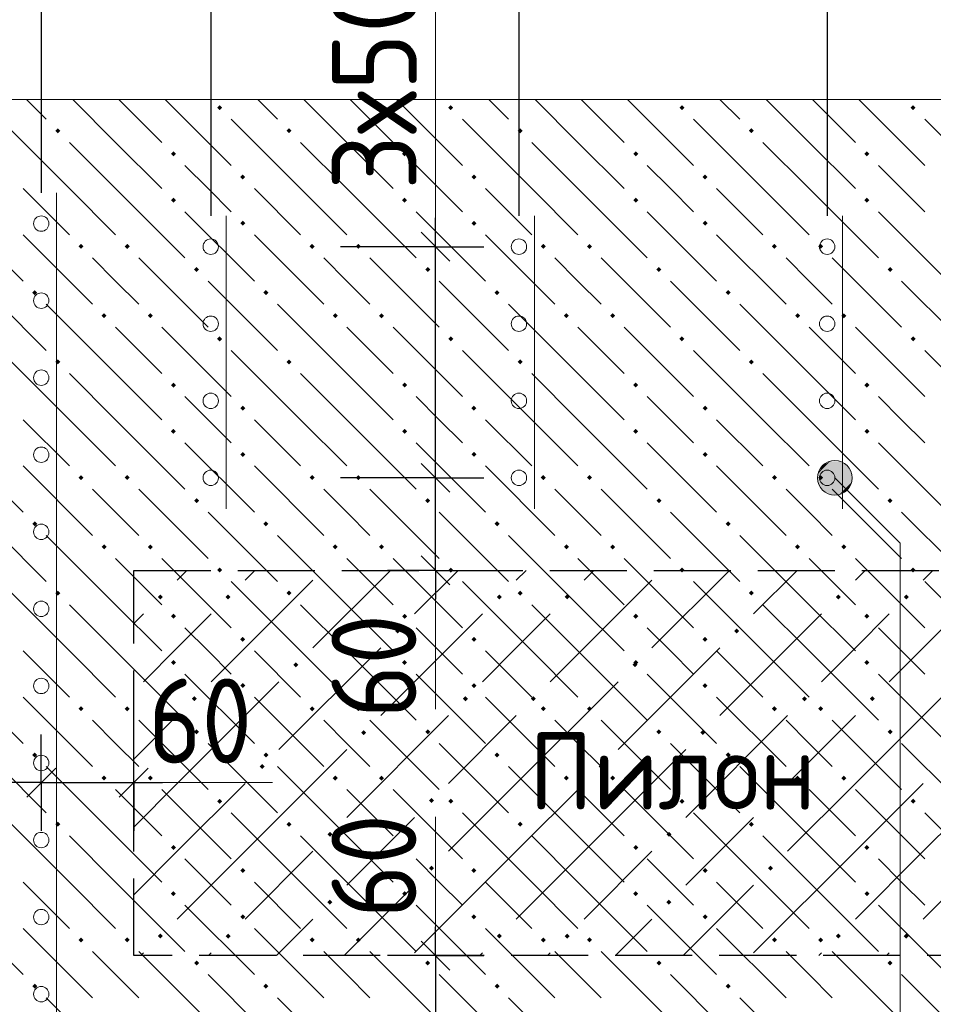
# Model space of a CAD drawing. Header units: millimetres. Extents: x 0 to 50400, y 0 to 35640.
# Tile 13 of 46: x 18213 to 21059, y 12816 to 15882. Entities that reach past the tile are written whole.
import ezdxf

# ---------------------------------------------------------------- set-up
doc = ezdxf.new("R2010")
doc.units = ezdxf.units.MM
doc.linetypes.add('______2', pattern=[324, 240, -84])
for name, color, linetype, lineweight in [('Standard', 7, 'Continuous', 25), ('ЖБ Перекрытие верхний уровень', 7, 'Continuous', 35), ('ЖБ Пилон', 7, 'Continuous', 35), ('Общий01', 7, 'Continuous', 13), ('Размерная линия_ общее', 7, 'Continuous', 13)]:
    doc.layers.add(name, color=color, linetype=linetype, lineweight=lineweight)
doc.layers.add('Вспомогательная арматура', color=7, linetype='Continuous', lineweight=18, true_color=0x656565)
doc.layers.add('Поперечная арматура', color=7, linetype='Continuous', lineweight=18, true_color=0x5a2814)
doc.layers.add('Размерная выноска', color=7, linetype='Continuous')
doc.styles.add('ISOCPEUR', font='txt')

msp = doc.modelspace()

# ---------------------------------------------------------------- hatches: boundary and pattern name
at = {"layer": 'Standard', "linetype": 'Continuous', "lineweight": 13, "transparency": 33554687}
for points in [[(18643.1, 14084.3), (18650.9, 14092.1), (18658.7, 14084.3), (18650.9, 14076.5)], [(18854.3, 14084.3), (18862.1, 14092.1), (18869.9, 14084.3), (18862.1, 14076.5)], [(19699.1, 14084.3), (19706.9, 14092.1), (19714.7, 14084.3), (19706.9, 14076.5)], [(19910.3, 14084.3), (19918.1, 14092.1), (19925.9, 14084.3), (19918.1, 14076.5)], [(20755.1, 14084.3), (20762.9, 14092.1), (20770.7, 14084.3), (20762.9, 14076.5)], [(20966.3, 14084.3), (20974.1, 14092.1), (20981.9, 14084.3), (20974.1, 14076.5)], [(19382.3, 13978.7), (19390.1, 13986.5), (19397.9, 13978.7), (19390.1, 13970.9)], [(20438.3, 13978.7), (20446.1, 13986.5), (20453.9, 13978.7), (20446.1, 13970.9)], [(19065.5, 13873.1), (19073.3, 13880.9), (19081.1, 13873.1), (19073.3, 13865.3)], [(20121.5, 13873.1), (20129.3, 13880.9), (20137.1, 13873.1), (20129.3, 13865.3)], [(18748.7, 13767.5), (18756.5, 13775.3), (18764.3, 13767.5), (18756.5, 13759.7)], [(19593.5, 13767.5), (19601.3, 13775.3), (19609.1, 13767.5), (19601.3, 13759.7)], [(19804.7, 13767.5), (19812.5, 13775.3), (19820.3, 13767.5), (19812.5, 13759.7)], [(20649.5, 13767.5), (20657.3, 13775.3), (20665.1, 13767.5), (20657.3, 13759.7)], [(20860.7, 13767.5), (20868.5, 13775.3), (20876.3, 13767.5), (20868.5, 13759.7)], [(19276.7, 13661.9), (19284.5, 13669.7), (19292.3, 13661.9), (19284.5, 13654.1)], [(20332.7, 13661.9), (20340.5, 13669.7), (20348.3, 13661.9), (20340.5, 13654.1)], [(18959.9, 13556.3), (18967.7, 13564.1), (18975.5, 13556.3), (18967.7, 13548.5)], [(20015.9, 13556.3), (20023.7, 13564.1), (20031.5, 13556.3), (20023.7, 13548.5)], [(19487.9, 13450.7), (19495.7, 13458.5), (19503.5, 13450.7), (19495.7, 13442.9)], [(20543.9, 13450.7), (20551.7, 13458.5), (20559.5, 13450.7), (20551.7, 13442.9)], [(19171.1, 13345.1), (19178.9, 13352.9), (19186.7, 13345.1), (19178.9, 13337.3)], [(20227.1, 13345.1), (20234.9, 13352.9), (20242.7, 13345.1), (20234.9, 13337.3)], [(19487.9, 13239.5), (19495.7, 13247.3), (19503.5, 13239.5), (19495.7, 13231.7)], [(20543.9, 13239.5), (20551.7, 13247.3), (20559.5, 13239.5), (20551.7, 13231.7)], [(19171.1, 13133.9), (19178.9, 13141.7), (19186.7, 13133.9), (19178.9, 13126.1)], [(20227.1, 13133.9), (20234.9, 13141.7), (20242.7, 13133.9), (20234.9, 13126.1)], [(18643.1, 13028.3), (18650.9, 13036.1), (18658.7, 13028.3), (18650.9, 13020.5)], [(18854.3, 13028.3), (18862.1, 13036.1), (18869.9, 13028.3), (18862.1, 13020.5)], [(19699.1, 13028.3), (19706.9, 13036.1), (19714.7, 13028.3), (19706.9, 13020.5)], [(19910.3, 13028.3), (19918.1, 13036.1), (19925.9, 13028.3), (19918.1, 13020.5)], [(20755.1, 13028.3), (20762.9, 13036.1), (20770.7, 13028.3), (20762.9, 13020.5)], [(20966.3, 13028.3), (20974.1, 13036.1), (20981.9, 13028.3), (20974.1, 13020.5)]]:
    msp.add_hatch(color=7, dxfattribs=at).paths.add_polyline_path(points, flags=16)
at = {"layer": 'ЖБ Перекрытие верхний уровень', "linetype": 'Continuous', "lineweight": 18, "transparency": 33554687}
for points in [[(18827.9, 15608.3), (18835.7, 15616.1), (18843.5, 15608.3), (18835.7, 15600.5)], [(19547.9, 15608.3), (19555.7, 15616.1), (19563.5, 15608.3), (19555.7, 15600.5)], [(20267.9, 15608.3), (20275.7, 15616.1), (20283.5, 15608.3), (20275.7, 15600.5)], [(20987.9, 15608.3), (20995.7, 15616.1), (21003.5, 15608.3), (20995.7, 15600.5)], [(18323.9, 15536.3), (18331.7, 15544.1), (18339.5, 15536.3), (18331.7, 15528.5)], [(19043.9, 15536.3), (19051.7, 15544.1), (19059.5, 15536.3), (19051.7, 15528.5)], [(19763.9, 15536.3), (19771.7, 15544.1), (19779.5, 15536.3), (19771.7, 15528.5)], [(20483.9, 15536.3), (20491.7, 15544.1), (20499.5, 15536.3), (20491.7, 15528.5)], [(18683.9, 15464.3), (18691.7, 15472.1), (18699.5, 15464.3), (18691.7, 15456.5)], [(19403.9, 15464.3), (19411.7, 15472.1), (19419.5, 15464.3), (19411.7, 15456.5)], [(20123.9, 15464.3), (20131.7, 15472.1), (20139.5, 15464.3), (20131.7, 15456.5)], [(20843.9, 15464.3), (20851.7, 15472.1), (20859.5, 15464.3), (20851.7, 15456.5)], [(18899.9, 15392.3), (18907.7, 15400.1), (18915.5, 15392.3), (18907.7, 15384.5)], [(19619.9, 15392.3), (19627.7, 15400.1), (19635.5, 15392.3), (19627.7, 15384.5)], [(20339.9, 15392.3), (20347.7, 15400.1), (20355.5, 15392.3), (20347.7, 15384.5)], [(18683.9, 15320.3), (18691.7, 15328.1), (18699.5, 15320.3), (18691.7, 15312.5)], [(19403.9, 15320.3), (19411.7, 15328.1), (19419.5, 15320.3), (19411.7, 15312.5)], [(20123.9, 15320.3), (20131.7, 15328.1), (20139.5, 15320.3), (20131.7, 15312.5)], [(20843.9, 15320.3), (20851.7, 15328.1), (20859.5, 15320.3), (20851.7, 15312.5)], [(18899.9, 15248.3), (18907.7, 15256.1), (18915.5, 15248.3), (18907.7, 15240.5)], [(19619.9, 15248.3), (19627.7, 15256.1), (19635.5, 15248.3), (19627.7, 15240.5)], [(20339.9, 15248.3), (20347.7, 15256.1), (20355.5, 15248.3), (20347.7, 15240.5)], [(18395.9, 15176.3), (18403.7, 15184.1), (18411.5, 15176.3), (18403.7, 15168.5)], [(18539.9, 15176.3), (18547.7, 15184.1), (18555.5, 15176.3), (18547.7, 15168.5)], [(19115.9, 15176.3), (19123.7, 15184.1), (19131.5, 15176.3), (19123.7, 15168.5)], [(19259.9, 15176.3), (19267.7, 15184.1), (19275.5, 15176.3), (19267.7, 15168.5)], [(19835.9, 15176.3), (19843.7, 15184.1), (19851.5, 15176.3), (19843.7, 15168.5)], [(19979.9, 15176.3), (19987.7, 15184.1), (19995.5, 15176.3), (19987.7, 15168.5)], [(20555.9, 15176.3), (20563.7, 15184.1), (20571.5, 15176.3), (20563.7, 15168.5)], [(20699.9, 15176.3), (20707.7, 15184.1), (20715.5, 15176.3), (20707.7, 15168.5)], [(18755.9, 15104.3), (18763.7, 15112.1), (18771.5, 15104.3), (18763.7, 15096.5)], [(19475.9, 15104.3), (19483.7, 15112.1), (19491.5, 15104.3), (19483.7, 15096.5)], [(20195.9, 15104.3), (20203.7, 15112.1), (20211.5, 15104.3), (20203.7, 15096.5)], [(20915.9, 15104.3), (20923.7, 15112.1), (20931.5, 15104.3), (20923.7, 15096.5)], [(18251.9, 15032.3), (18259.7, 15040.1), (18267.5, 15032.3), (18259.7, 15024.5)], [(18971.9, 15032.3), (18979.7, 15040.1), (18987.5, 15032.3), (18979.7, 15024.5)], [(19691.9, 15032.3), (19699.7, 15040.1), (19707.5, 15032.3), (19699.7, 15024.5)], [(20411.9, 15032.3), (20419.7, 15040.1), (20427.5, 15032.3), (20419.7, 15024.5)], [(18467.9, 14960.3), (18475.7, 14968.1), (18483.5, 14960.3), (18475.7, 14952.5)], [(18611.9, 14960.3), (18619.7, 14968.1), (18627.5, 14960.3), (18619.7, 14952.5)], [(19187.9, 14960.3), (19195.7, 14968.1), (19203.5, 14960.3), (19195.7, 14952.5)], [(19331.9, 14960.3), (19339.7, 14968.1), (19347.5, 14960.3), (19339.7, 14952.5)], [(19907.9, 14960.3), (19915.7, 14968.1), (19923.5, 14960.3), (19915.7, 14952.5)], [(20051.9, 14960.3), (20059.7, 14968.1), (20067.5, 14960.3), (20059.7, 14952.5)], [(20627.9, 14960.3), (20635.7, 14968.1), (20643.5, 14960.3), (20635.7, 14952.5)], [(20771.9, 14960.3), (20779.7, 14968.1), (20787.5, 14960.3), (20779.7, 14952.5)], [(18827.9, 14888.3), (18835.7, 14896.1), (18843.5, 14888.3), (18835.7, 14880.5)], [(19547.9, 14888.3), (19555.7, 14896.1), (19563.5, 14888.3), (19555.7, 14880.5)], [(20267.9, 14888.3), (20275.7, 14896.1), (20283.5, 14888.3), (20275.7, 14880.5)], [(20987.9, 14888.3), (20995.7, 14896.1), (21003.5, 14888.3), (20995.7, 14880.5)], [(18323.9, 14816.3), (18331.7, 14824.1), (18339.5, 14816.3), (18331.7, 14808.5)], [(19043.9, 14816.3), (19051.7, 14824.1), (19059.5, 14816.3), (19051.7, 14808.5)], [(19763.9, 14816.3), (19771.7, 14824.1), (19779.5, 14816.3), (19771.7, 14808.5)], [(20483.9, 14816.3), (20491.7, 14824.1), (20499.5, 14816.3), (20491.7, 14808.5)], [(18683.9, 14744.3), (18691.7, 14752.1), (18699.5, 14744.3), (18691.7, 14736.5)], [(19403.9, 14744.3), (19411.7, 14752.1), (19419.5, 14744.3), (19411.7, 14736.5)], [(20123.9, 14744.3), (20131.7, 14752.1), (20139.5, 14744.3), (20131.7, 14736.5)], [(20843.9, 14744.3), (20851.7, 14752.1), (20859.5, 14744.3), (20851.7, 14736.5)], [(18899.9, 14672.3), (18907.7, 14680.1), (18915.5, 14672.3), (18907.7, 14664.5)], [(19619.9, 14672.3), (19627.7, 14680.1), (19635.5, 14672.3), (19627.7, 14664.5)], [(20339.9, 14672.3), (20347.7, 14680.1), (20355.5, 14672.3), (20347.7, 14664.5)], [(18683.9, 14600.3), (18691.7, 14608.1), (18699.5, 14600.3), (18691.7, 14592.5)], [(19403.9, 14600.3), (19411.7, 14608.1), (19419.5, 14600.3), (19411.7, 14592.5)], [(20123.9, 14600.3), (20131.7, 14608.1), (20139.5, 14600.3), (20131.7, 14592.5)], [(20843.9, 14600.3), (20851.7, 14608.1), (20859.5, 14600.3), (20851.7, 14592.5)], [(18899.9, 14528.3), (18907.7, 14536.1), (18915.5, 14528.3), (18907.7, 14520.5)], [(19619.9, 14528.3), (19627.7, 14536.1), (19635.5, 14528.3), (19627.7, 14520.5)], [(20339.9, 14528.3), (20347.7, 14536.1), (20355.5, 14528.3), (20347.7, 14520.5)], [(18395.9, 14456.3), (18403.7, 14464.1), (18411.5, 14456.3), (18403.7, 14448.5)], [(18539.9, 14456.3), (18547.7, 14464.1), (18555.5, 14456.3), (18547.7, 14448.5)], [(19115.9, 14456.3), (19123.7, 14464.1), (19131.5, 14456.3), (19123.7, 14448.5)], [(19259.9, 14456.3), (19267.7, 14464.1), (19275.5, 14456.3), (19267.7, 14448.5)], [(19835.9, 14456.3), (19843.7, 14464.1), (19851.5, 14456.3), (19843.7, 14448.5)], [(19979.9, 14456.3), (19987.7, 14464.1), (19995.5, 14456.3), (19987.7, 14448.5)], [(20555.9, 14456.3), (20563.7, 14464.1), (20571.5, 14456.3), (20563.7, 14448.5)], [(20699.9, 14456.3), (20707.7, 14464.1), (20715.5, 14456.3), (20707.7, 14448.5)], [(18755.9, 14384.3), (18763.7, 14392.1), (18771.5, 14384.3), (18763.7, 14376.5)], [(19475.9, 14384.3), (19483.7, 14392.1), (19491.5, 14384.3), (19483.7, 14376.5)], [(20195.9, 14384.3), (20203.7, 14392.1), (20211.5, 14384.3), (20203.7, 14376.5)], [(20915.9, 14384.3), (20923.7, 14392.1), (20931.5, 14384.3), (20923.7, 14376.5)], [(18251.9, 14312.3), (18259.7, 14320.1), (18267.5, 14312.3), (18259.7, 14304.5)], [(18971.9, 14312.3), (18979.7, 14320.1), (18987.5, 14312.3), (18979.7, 14304.5)], [(19691.9, 14312.3), (19699.7, 14320.1), (19707.5, 14312.3), (19699.7, 14304.5)], [(20411.9, 14312.3), (20419.7, 14320.1), (20427.5, 14312.3), (20419.7, 14304.5)], [(18467.9, 14240.3), (18475.7, 14248.1), (18483.5, 14240.3), (18475.7, 14232.5)], [(18611.9, 14240.3), (18619.7, 14248.1), (18627.5, 14240.3), (18619.7, 14232.5)], [(19187.9, 14240.3), (19195.7, 14248.1), (19203.5, 14240.3), (19195.7, 14232.5)], [(19331.9, 14240.3), (19339.7, 14248.1), (19347.5, 14240.3), (19339.7, 14232.5)], [(19907.9, 14240.3), (19915.7, 14248.1), (19923.5, 14240.3), (19915.7, 14232.5)], [(20051.9, 14240.3), (20059.7, 14248.1), (20067.5, 14240.3), (20059.7, 14232.5)], [(20627.9, 14240.3), (20635.7, 14248.1), (20643.5, 14240.3), (20635.7, 14232.5)], [(20771.9, 14240.3), (20779.7, 14248.1), (20787.5, 14240.3), (20779.7, 14232.5)], [(18827.9, 14168.3), (18835.7, 14176.1), (18843.5, 14168.3), (18835.7, 14160.5)], [(19547.9, 14168.3), (19555.7, 14176.1), (19563.5, 14168.3), (19555.7, 14160.5)], [(20267.9, 14168.3), (20275.7, 14176.1), (20283.5, 14168.3), (20275.7, 14160.5)], [(20987.9, 14168.3), (20995.7, 14176.1), (21003.5, 14168.3), (20995.7, 14160.5)], [(18323.9, 14096.3), (18331.7, 14104.1), (18339.5, 14096.3), (18331.7, 14088.5)], [(19043.9, 14096.3), (19051.7, 14104.1), (19059.5, 14096.3), (19051.7, 14088.5)], [(19763.9, 14096.3), (19771.7, 14104.1), (19779.5, 14096.3), (19771.7, 14088.5)], [(20483.9, 14096.3), (20491.7, 14104.1), (20499.5, 14096.3), (20491.7, 14088.5)], [(18683.9, 14024.3), (18691.7, 14032.1), (18699.5, 14024.3), (18691.7, 14016.5)], [(19403.9, 14024.3), (19411.7, 14032.1), (19419.5, 14024.3), (19411.7, 14016.5)], [(20123.9, 14024.3), (20131.7, 14032.1), (20139.5, 14024.3), (20131.7, 14016.5)], [(20843.9, 14024.3), (20851.7, 14032.1), (20859.5, 14024.3), (20851.7, 14016.5)], [(18899.9, 13952.3), (18907.7, 13960.1), (18915.5, 13952.3), (18907.7, 13944.5)], [(19619.9, 13952.3), (19627.7, 13960.1), (19635.5, 13952.3), (19627.7, 13944.5)], [(20339.9, 13952.3), (20347.7, 13960.1), (20355.5, 13952.3), (20347.7, 13944.5)], [(18683.9, 13880.3), (18691.7, 13888.1), (18699.5, 13880.3), (18691.7, 13872.5)], [(19403.9, 13880.3), (19411.7, 13888.1), (19419.5, 13880.3), (19411.7, 13872.5)], [(20123.9, 13880.3), (20131.7, 13888.1), (20139.5, 13880.3), (20131.7, 13872.5)], [(20843.9, 13880.3), (20851.7, 13888.1), (20859.5, 13880.3), (20851.7, 13872.5)], [(18899.9, 13808.3), (18907.7, 13816.1), (18915.5, 13808.3), (18907.7, 13800.5)], [(19619.9, 13808.3), (19627.7, 13816.1), (19635.5, 13808.3), (19627.7, 13800.5)], [(20339.9, 13808.3), (20347.7, 13816.1), (20355.5, 13808.3), (20347.7, 13800.5)], [(18395.9, 13736.3), (18403.7, 13744.1), (18411.5, 13736.3), (18403.7, 13728.5)], [(18539.9, 13736.3), (18547.7, 13744.1), (18555.5, 13736.3), (18547.7, 13728.5)], [(19115.9, 13736.3), (19123.7, 13744.1), (19131.5, 13736.3), (19123.7, 13728.5)], [(19259.9, 13736.3), (19267.7, 13744.1), (19275.5, 13736.3), (19267.7, 13728.5)], [(19835.9, 13736.3), (19843.7, 13744.1), (19851.5, 13736.3), (19843.7, 13728.5)], [(19979.9, 13736.3), (19987.7, 13744.1), (19995.5, 13736.3), (19987.7, 13728.5)], [(20555.9, 13736.3), (20563.7, 13744.1), (20571.5, 13736.3), (20563.7, 13728.5)], [(20699.9, 13736.3), (20707.7, 13744.1), (20715.5, 13736.3), (20707.7, 13728.5)], [(18755.9, 13664.3), (18763.7, 13672.1), (18771.5, 13664.3), (18763.7, 13656.5)], [(19475.9, 13664.3), (19483.7, 13672.1), (19491.5, 13664.3), (19483.7, 13656.5)], [(20195.9, 13664.3), (20203.7, 13672.1), (20211.5, 13664.3), (20203.7, 13656.5)], [(20915.9, 13664.3), (20923.7, 13672.1), (20931.5, 13664.3), (20923.7, 13656.5)], [(18251.9, 13592.3), (18259.7, 13600.1), (18267.5, 13592.3), (18259.7, 13584.5)], [(18971.9, 13592.3), (18979.7, 13600.1), (18987.5, 13592.3), (18979.7, 13584.5)], [(19691.9, 13592.3), (19699.7, 13600.1), (19707.5, 13592.3), (19699.7, 13584.5)], [(20411.9, 13592.3), (20419.7, 13600.1), (20427.5, 13592.3), (20419.7, 13584.5)], [(18467.9, 13520.3), (18475.7, 13528.1), (18483.5, 13520.3), (18475.7, 13512.5)], [(18611.9, 13520.3), (18619.7, 13528.1), (18627.5, 13520.3), (18619.7, 13512.5)], [(19187.9, 13520.3), (19195.7, 13528.1), (19203.5, 13520.3), (19195.7, 13512.5)], [(19331.9, 13520.3), (19339.7, 13528.1), (19347.5, 13520.3), (19339.7, 13512.5)], [(19907.9, 13520.3), (19915.7, 13528.1), (19923.5, 13520.3), (19915.7, 13512.5)], [(20051.9, 13520.3), (20059.7, 13528.1), (20067.5, 13520.3), (20059.7, 13512.5)], [(20627.9, 13520.3), (20635.7, 13528.1), (20643.5, 13520.3), (20635.7, 13512.5)], [(20771.9, 13520.3), (20779.7, 13528.1), (20787.5, 13520.3), (20779.7, 13512.5)], [(18827.9, 13448.3), (18835.7, 13456.1), (18843.5, 13448.3), (18835.7, 13440.5)], [(19547.9, 13448.3), (19555.7, 13456.1), (19563.5, 13448.3), (19555.7, 13440.5)], [(20267.9, 13448.3), (20275.7, 13456.1), (20283.5, 13448.3), (20275.7, 13440.5)], [(20987.9, 13448.3), (20995.7, 13456.1), (21003.5, 13448.3), (20995.7, 13440.5)], [(18323.9, 13376.3), (18331.7, 13384.1), (18339.5, 13376.3), (18331.7, 13368.5)], [(19043.9, 13376.3), (19051.7, 13384.1), (19059.5, 13376.3), (19051.7, 13368.5)], [(19763.9, 13376.3), (19771.7, 13384.1), (19779.5, 13376.3), (19771.7, 13368.5)], [(20483.9, 13376.3), (20491.7, 13384.1), (20499.5, 13376.3), (20491.7, 13368.5)], [(18683.9, 13304.3), (18691.7, 13312.1), (18699.5, 13304.3), (18691.7, 13296.5)], [(19403.9, 13304.3), (19411.7, 13312.1), (19419.5, 13304.3), (19411.7, 13296.5)], [(20123.9, 13304.3), (20131.7, 13312.1), (20139.5, 13304.3), (20131.7, 13296.5)], [(20843.9, 13304.3), (20851.7, 13312.1), (20859.5, 13304.3), (20851.7, 13296.5)], [(18899.9, 13232.3), (18907.7, 13240.1), (18915.5, 13232.3), (18907.7, 13224.5)], [(19619.9, 13232.3), (19627.7, 13240.1), (19635.5, 13232.3), (19627.7, 13224.5)], [(20339.9, 13232.3), (20347.7, 13240.1), (20355.5, 13232.3), (20347.7, 13224.5)], [(18683.9, 13160.3), (18691.7, 13168.1), (18699.5, 13160.3), (18691.7, 13152.5)], [(19403.9, 13160.3), (19411.7, 13168.1), (19419.5, 13160.3), (19411.7, 13152.5)], [(20123.9, 13160.3), (20131.7, 13168.1), (20139.5, 13160.3), (20131.7, 13152.5)], [(20843.9, 13160.3), (20851.7, 13168.1), (20859.5, 13160.3), (20851.7, 13152.5)], [(18899.9, 13088.3), (18907.7, 13096.1), (18915.5, 13088.3), (18907.7, 13080.5)], [(19619.9, 13088.3), (19627.7, 13096.1), (19635.5, 13088.3), (19627.7, 13080.5)], [(20339.9, 13088.3), (20347.7, 13096.1), (20355.5, 13088.3), (20347.7, 13080.5)], [(18395.9, 13016.3), (18403.7, 13024.1), (18411.5, 13016.3), (18403.7, 13008.5)], [(18539.9, 13016.3), (18547.7, 13024.1), (18555.5, 13016.3), (18547.7, 13008.5)], [(19115.9, 13016.3), (19123.7, 13024.1), (19131.5, 13016.3), (19123.7, 13008.5)], [(19259.9, 13016.3), (19267.7, 13024.1), (19275.5, 13016.3), (19267.7, 13008.5)], [(19835.9, 13016.3), (19843.7, 13024.1), (19851.5, 13016.3), (19843.7, 13008.5)], [(19979.9, 13016.3), (19987.7, 13024.1), (19995.5, 13016.3), (19987.7, 13008.5)], [(20555.9, 13016.3), (20563.7, 13024.1), (20571.5, 13016.3), (20563.7, 13008.5)], [(20699.9, 13016.3), (20707.7, 13024.1), (20715.5, 13016.3), (20707.7, 13008.5)], [(18755.9, 12944.3), (18763.7, 12952.1), (18771.5, 12944.3), (18763.7, 12936.5)], [(19475.9, 12944.3), (19483.7, 12952.1), (19491.5, 12944.3), (19483.7, 12936.5)], [(20195.9, 12944.3), (20203.7, 12952.1), (20211.5, 12944.3), (20203.7, 12936.5)], [(20915.9, 12944.3), (20923.7, 12952.1), (20931.5, 12944.3), (20923.7, 12936.5)], [(18251.9, 12872.3), (18259.7, 12880.1), (18267.5, 12872.3), (18259.7, 12864.5)], [(18971.9, 12872.3), (18979.7, 12880.1), (18987.5, 12872.3), (18979.7, 12864.5)], [(19691.9, 12872.3), (19699.7, 12880.1), (19707.5, 12872.3), (19699.7, 12864.5)], [(20411.9, 12872.3), (20419.7, 12880.1), (20427.5, 12872.3), (20419.7, 12864.5)]]:
    msp.add_hatch(color=7, dxfattribs=at).paths.add_polyline_path(points, flags=16)
at = {"layer": 'Общий01', "linetype": 'Continuous', "lineweight": 13, "transparency": 33554687}
for points in [[(20700, 14469), (20738.1, 14507.2), (20713.7, 14493.5)], [(20738.1, 14507.2), (20700, 14469), (20700, 14441.5)], [(20738.1, 14507.2), (20700, 14441.5), (20765.6, 14507.2)], [(20765.6, 14507.2), (20700, 14441.5), (20713.7, 14417.1)], [(20765.6, 14507.2), (20713.7, 14417.1), (20790.1, 14493.5)], [(20790.1, 14493.5), (20713.7, 14417.1), (20738.1, 14403.4)], [(20790.1, 14493.5), (20738.1, 14403.4), (20803.8, 14469)], [(20803.8, 14469), (20738.1, 14403.4), (20765.6, 14403.4)], [(20803.8, 14469), (20765.6, 14403.4), (20803.8, 14441.5)], [(20803.8, 14441.5), (20765.6, 14403.4), (20790.1, 14417.1)]]:
    msp.add_hatch(color=7, dxfattribs=at).paths.add_polyline_path(points)

# ---------------------------------------------------------------- linework, layer by layer
at = {"layer": 'Standard', "color": 251, "linetype": 'Continuous', "lineweight": -3, "true_color": 0x656565, "transparency": 33554687}
for p, q in [((18279.9, 16244.7), (18279.9, 15343.3)), ((18807.9, 16244.7), (18807.9, 15271.3)), ((19767.9, 16244.7), (19767.9, 15271.3)), ((20727.9, 16244.7), (20727.9, 15271.3)), ((19508.1, 15175.3), (19358.1, 15175.3)), ((19508.1, 15175.3), (19658.1, 15175.3)), ((19508.1, 14455.3), (19358.1, 14455.3)), ((19508.1, 14455.3), (19658.1, 14455.3)), ((19508.1, 14167.3), (19358.1, 14167.3)), ((19508.1, 14167.3), (19658.1, 14167.3)), ((19508.1, 14167.3), (19508.1, 14167.3)), ((18279.9, 13506.3), (18279.9, 13656.3)), ((18567.9, 13506.3), (18567.9, 13656.3)), ((18279.9, 13506.3), (18279.9, 13554.1)), ((18567.9, 13506.3), (18567.9, 13537)), ((18279.9, 13506.3), (18279.9, 13356.3)), ((18567.9, 13506.3), (18567.9, 13356.3)), ((19508.1, 12967.3), (19358.1, 12967.3)), ((19508.1, 12967.3), (19658.1, 12967.3)), ((19508.1, 12967.3), (19508.1, 12967.3))]:
    msp.add_line(p, q, dxfattribs=at)
at = {"layer": 'Standard', "color": 7, "linetype": 'Continuous', "lineweight": -3, "transparency": 33554687}
for p, q in [((19508.1, 15175.3), (19508.1, 15265.3)), ((19508.1, 14455.3), (19508.1, 15175.3)), ((19508.1, 14167.3), (19508.1, 14455.3)), ((19508.1, 14167.3), (19508.1, 14077.3)), ((18279.9, 13506.3), (18189.9, 13506.3)), ((18279.9, 13506.3), (18567.9, 13506.3)), ((18567.9, 13506.3), (18657.9, 13506.3)), ((19508.1, 12967.3), (19508.1, 13057.3)), ((19508.1, 12967.3), (19508.1, 12679.3))]:
    msp.add_line(p, q, dxfattribs=at)
at = {"layer": 'Standard', "color": 7, "linetype": 'Continuous', "lineweight": 25, "transparency": 33554687}
for p, q in [((19553.1, 15130.3), (19463.1, 15220.3)), ((19553.1, 14410.3), (19463.1, 14500.3)), ((19553.1, 14122.3), (19463.1, 14212.3)), ((18234.9, 13461.3), (18324.9, 13551.3)), ((18522.9, 13461.3), (18612.9, 13551.3)), ((19463.1, 13012.3), (19553.1, 12922.3))]:
    msp.add_line(p, q, dxfattribs=at)
at = {"layer": 'Standard', "color": 253, "linetype": 'Continuous', "lineweight": 13, "true_color": 0xa0a0a0, "transparency": 33554687}
for p, q in [((18733.9, 14167.3), (18703.7, 14137.1)), ((19126.1, 14137.1), (18809.3, 13820.3)), ((18945.1, 14167.3), (18914.9, 14137.1)), ((19367.5, 14167.3), (19126.1, 13925.9)), ((19578.7, 14167.3), (19442.9, 14031.5)), ((19789.9, 14167.3), (19759.7, 14137.1)), ((20182.1, 14137.1), (19865.3, 13820.3)), ((20001.1, 14167.3), (19970.9, 14137.1)), ((20423.5, 14167.3), (20182.1, 13925.9)), ((20634.7, 14167.3), (20498.9, 14031.5)), ((20845.9, 14167.3), (20815.7, 14137.1)), ((21238.1, 14137.1), (20921.3, 13820.3)), ((21057.1, 14167.3), (21026.9, 14137.1)), ((18598.1, 14031.5), (18567.9, 14001.3)), ((18703.7, 13925.9), (18809.3, 14031.5)), ((19654.1, 14031.5), (19337.3, 13714.7)), ((19759.7, 13925.9), (19865.3, 14031.5)), ((20710.1, 14031.5), (20393.3, 13714.7)), ((20815.7, 13925.9), (20921.3, 14031.5)), ((18598.1, 13820.3), (18703.7, 13925.9)), ((19337.3, 13925.9), (19020.5, 13609.1)), ((19654.1, 13820.3), (19759.7, 13925.9)), ((20393.3, 13925.9), (20076.5, 13609.1)), ((20710.1, 13820.3), (20815.7, 13925.9)), ((18703.7, 13503.5), (19020.5, 13820.3)), ((19759.7, 13503.5), (20076.5, 13820.3)), ((20815.7, 13503.5), (21132.5, 13820.3)), ((18703.7, 13714.7), (18567.9, 13578.9)), ((19548.5, 13714.7), (19231.7, 13397.9)), ((19759.7, 13714.7), (19548.5, 13503.5)), ((20604.5, 13714.7), (20287.7, 13397.9)), ((20815.7, 13714.7), (20604.5, 13503.5)), ((18914.9, 13292.3), (19231.7, 13609.1)), ((19970.9, 13292.3), (20287.7, 13609.1)), ((21026.9, 13292.3), (21343.7, 13609.1)), ((18703.7, 13503.5), (18567.9, 13367.7)), ((18914.9, 13503.5), (18703.7, 13292.3)), ((19759.7, 13503.5), (19548.5, 13292.3)), ((19970.9, 13503.5), (19759.7, 13292.3)), ((20815.7, 13503.5), (20604.5, 13292.3)), ((21026.9, 13503.5), (20815.7, 13292.3)), ((19337.3, 13292.3), (19442.9, 13397.9)), ((20393.3, 13292.3), (20498.9, 13397.9)), ((18703.7, 13292.3), (18567.9, 13156.5)), ((18914.9, 13292.3), (18703.7, 13081.1)), ((19126.1, 13292.3), (18914.9, 13081.1)), ((19231.7, 13186.7), (19337.3, 13292.3)), ((19759.7, 13292.3), (19442.9, 12975.5)), ((19970.9, 13292.3), (19759.7, 13081.1)), ((20182.1, 13292.3), (19970.9, 13081.1)), ((20287.7, 13186.7), (20393.3, 13292.3)), ((20815.7, 13292.3), (20498.9, 12975.5)), ((21026.9, 13292.3), (20815.7, 13081.1)), ((21238.1, 13292.3), (21026.9, 13081.1)), ((19442.9, 13186.7), (19223.5, 12967.3)), ((20498.9, 13186.7), (20279.5, 12967.3)), ((19126.1, 13081.1), (19012.3, 12967.3)), ((20182.1, 13081.1), (20068.3, 12967.3)), ((18598.1, 12975.5), (18589.9, 12967.3)), ((18801.1, 12967.3), (18809.3, 12975.5)), ((19654.1, 12975.5), (19645.9, 12967.3)), ((19857.1, 12967.3), (19865.3, 12975.5)), ((20710.1, 12975.5), (20701.9, 12967.3)), ((20913.1, 12967.3), (20921.3, 12975.5))]:
    msp.add_line(p, q, dxfattribs=at)
at = {"layer": 'Standard', "color": 251, "linetype": 'Continuous', "lineweight": -3, "true_color": 0x656565, "transparency": 33554687}
for points in [[(19508.1, 15175.3), (19489, 15175.3), (19489, 15175.3), (19212.2, 15175.3)], [(19508.1, 14455.3), (19488.4, 14455.3), (19488.4, 14455.3), (19212.2, 14455.3)]]:
    msp.add_lwpolyline(points, dxfattribs=at)
at = {"layer": 'Вспомогательная арматура', "color": 251, "linetype": 'Continuous', "lineweight": 18, "true_color": 0x656565, "transparency": 33554687}
for p, q in [((18327.9, 15343.3), (18327.9, 11791.3)), ((18327.9, 15343.3), (18327.9, 11791.3)), ((18855.9, 14359.3), (18855.9, 15271.3)), ((18855.9, 14359.3), (18855.9, 15271.3)), ((19815.9, 14359.3), (19815.9, 15271.3)), ((19815.9, 14359.3), (19815.9, 15271.3)), ((20775.9, 14359.3), (20775.9, 15271.3)), ((20775.9, 14359.3), (20775.9, 15271.3))]:
    msp.add_line(p, q, dxfattribs=at)
at = {"layer": 'ЖБ Перекрытие верхний уровень', "color": 9, "linetype": 'Continuous', "lineweight": 18, "true_color": 0xc7c7c7, "transparency": 33554687}
for p, q in [((18234.1, 15633.9), (18295.7, 15572.3)), ((18511.7, 15500.3), (18378.1, 15633.9)), ((18522.1, 15633.9), (18655.7, 15500.3)), ((18666.1, 15633.9), (18871.7, 15428.3)), ((18954.1, 15633.9), (19015.7, 15572.3)), ((19231.7, 15500.3), (19098.1, 15633.9)), ((19242.1, 15633.9), (19375.7, 15500.3)), ((19386.1, 15633.9), (19591.7, 15428.3)), ((19674.1, 15633.9), (19735.7, 15572.3)), ((19951.7, 15500.3), (19818.1, 15633.9)), ((19962.1, 15633.9), (20095.7, 15500.3)), ((20106.1, 15633.9), (20311.7, 15428.3)), ((20394.1, 15633.9), (20455.7, 15572.3)), ((20671.7, 15500.3), (20538.1, 15633.9)), ((20682.1, 15633.9), (20815.7, 15500.3)), ((20826.1, 15633.9), (21031.7, 15428.3)), ((18367.7, 15356.3), (18151.7, 15572.3)), ((19087.7, 15356.3), (18871.7, 15572.3)), ((19807.7, 15356.3), (19591.7, 15572.3)), ((20527.7, 15356.3), (20311.7, 15572.3)), ((21247.7, 15356.3), (21031.7, 15572.3)), ((18367.7, 15500.3), (18511.7, 15356.3)), ((18511.7, 15500.3), (18655.7, 15356.3)), ((19087.7, 15500.3), (19231.7, 15356.3)), ((19231.7, 15500.3), (19375.7, 15356.3)), ((19807.7, 15500.3), (19951.7, 15356.3)), ((19951.7, 15500.3), (20095.7, 15356.3)), ((20527.7, 15500.3), (20671.7, 15356.3)), ((20671.7, 15500.3), (20815.7, 15356.3)), ((18799.7, 15356.3), (18727.7, 15428.3)), ((19519.7, 15356.3), (19447.7, 15428.3)), ((20239.7, 15356.3), (20167.7, 15428.3)), ((20959.7, 15356.3), (20887.7, 15428.3)), ((18223.7, 15356.3), (18367.7, 15212.3)), ((18367.7, 15356.3), (18511.7, 15212.3)), ((18511.7, 15356.3), (18727.7, 15140.3)), ((18871.7, 15284.3), (18799.7, 15356.3)), ((18943.7, 15356.3), (19087.7, 15212.3)), ((19087.7, 15356.3), (19231.7, 15212.3)), ((19231.7, 15356.3), (19447.7, 15140.3)), ((19591.7, 15284.3), (19519.7, 15356.3)), ((19663.7, 15356.3), (19807.7, 15212.3)), ((19807.7, 15356.3), (19951.7, 15212.3)), ((19951.7, 15356.3), (20167.7, 15140.3)), ((20311.7, 15284.3), (20239.7, 15356.3)), ((20383.7, 15356.3), (20527.7, 15212.3)), ((20527.7, 15356.3), (20671.7, 15212.3)), ((20671.7, 15356.3), (20887.7, 15140.3)), ((21031.7, 15284.3), (20959.7, 15356.3)), ((18007.7, 15284.3), (18223.7, 15068.3)), ((18727.7, 15284.3), (18943.7, 15068.3)), ((19447.7, 15284.3), (19663.7, 15068.3)), ((20167.7, 15284.3), (20383.7, 15068.3)), ((20887.7, 15284.3), (21103.7, 15068.3)), ((18223.7, 15212.3), (18439.7, 14996.3)), ((18943.7, 15212.3), (19159.7, 14996.3)), ((19663.7, 15212.3), (19879.7, 14996.3)), ((20383.7, 15212.3), (20599.7, 14996.3)), ((18511.7, 15068.3), (18439.7, 15140.3)), ((18583.7, 15140.3), (18799.7, 14924.3)), ((19231.7, 15068.3), (19159.7, 15140.3)), ((19303.7, 15140.3), (19519.7, 14924.3)), ((19951.7, 15068.3), (19879.7, 15140.3)), ((20023.7, 15140.3), (20239.7, 14924.3)), ((20671.7, 15068.3), (20599.7, 15140.3)), ((20743.7, 15140.3), (20959.7, 14924.3)), ((18079.7, 15068.3), (18295.7, 14852.3)), ((18583.7, 14996.3), (18511.7, 15068.3)), ((18799.7, 15068.3), (19015.7, 14852.3)), ((19303.7, 14996.3), (19231.7, 15068.3)), ((19519.7, 15068.3), (19735.7, 14852.3)), ((20023.7, 14996.3), (19951.7, 15068.3)), ((20239.7, 15068.3), (20455.7, 14852.3)), ((20743.7, 14996.3), (20671.7, 15068.3)), ((20959.7, 15068.3), (21175.7, 14852.3)), ((18511.7, 14780.3), (18295.7, 14996.3)), ((19231.7, 14780.3), (19015.7, 14996.3)), ((19951.7, 14780.3), (19735.7, 14996.3)), ((20671.7, 14780.3), (20455.7, 14996.3)), ((18511.7, 14924.3), (18655.7, 14780.3)), ((18655.7, 14924.3), (18871.7, 14708.3)), ((19231.7, 14924.3), (19375.7, 14780.3)), ((19375.7, 14924.3), (19591.7, 14708.3)), ((19951.7, 14924.3), (20095.7, 14780.3)), ((20095.7, 14924.3), (20311.7, 14708.3)), ((20671.7, 14924.3), (20815.7, 14780.3)), ((20815.7, 14924.3), (21031.7, 14708.3)), ((18367.7, 14636.3), (18151.7, 14852.3)), ((19087.7, 14636.3), (18871.7, 14852.3)), ((19807.7, 14636.3), (19591.7, 14852.3)), ((20527.7, 14636.3), (20311.7, 14852.3)), ((21247.7, 14636.3), (21031.7, 14852.3)), ((18367.7, 14780.3), (18511.7, 14636.3)), ((18511.7, 14780.3), (18655.7, 14636.3)), ((19087.7, 14780.3), (19231.7, 14636.3)), ((19231.7, 14780.3), (19375.7, 14636.3)), ((19807.7, 14780.3), (19951.7, 14636.3)), ((19951.7, 14780.3), (20095.7, 14636.3)), ((20527.7, 14780.3), (20671.7, 14636.3)), ((20671.7, 14780.3), (20815.7, 14636.3)), ((18799.7, 14636.3), (18727.7, 14708.3)), ((19519.7, 14636.3), (19447.7, 14708.3)), ((20239.7, 14636.3), (20167.7, 14708.3)), ((20959.7, 14636.3), (20887.7, 14708.3)), ((18223.7, 14636.3), (18367.7, 14492.3)), ((18367.7, 14636.3), (18511.7, 14492.3)), ((18511.7, 14636.3), (18727.7, 14420.3)), ((18871.7, 14564.3), (18799.7, 14636.3)), ((18943.7, 14636.3), (19087.7, 14492.3)), ((19087.7, 14636.3), (19231.7, 14492.3)), ((19231.7, 14636.3), (19447.7, 14420.3)), ((19591.7, 14564.3), (19519.7, 14636.3)), ((19663.7, 14636.3), (19807.7, 14492.3)), ((19807.7, 14636.3), (19951.7, 14492.3)), ((19951.7, 14636.3), (20167.7, 14420.3)), ((20311.7, 14564.3), (20239.7, 14636.3)), ((20383.7, 14636.3), (20527.7, 14492.3)), ((20527.7, 14636.3), (20671.7, 14492.3)), ((20671.7, 14636.3), (20887.7, 14420.3)), ((21031.7, 14564.3), (20959.7, 14636.3)), ((18007.7, 14564.3), (18223.7, 14348.3)), ((18727.7, 14564.3), (18943.7, 14348.3)), ((19447.7, 14564.3), (19663.7, 14348.3)), ((20167.7, 14564.3), (20383.7, 14348.3)), ((20887.7, 14564.3), (21103.7, 14348.3)), ((18223.7, 14492.3), (18439.7, 14276.3)), ((18943.7, 14492.3), (19159.7, 14276.3)), ((19663.7, 14492.3), (19879.7, 14276.3)), ((20383.7, 14492.3), (20599.7, 14276.3)), ((18511.7, 14348.3), (18439.7, 14420.3)), ((18583.7, 14420.3), (18799.7, 14204.3)), ((19231.7, 14348.3), (19159.7, 14420.3)), ((19303.7, 14420.3), (19519.7, 14204.3)), ((19951.7, 14348.3), (19879.7, 14420.3)), ((20023.7, 14420.3), (20239.7, 14204.3)), ((20671.7, 14348.3), (20599.7, 14420.3)), ((20743.7, 14420.3), (20959.7, 14204.3)), ((18079.7, 14348.3), (18295.7, 14132.3)), ((18583.7, 14276.3), (18511.7, 14348.3)), ((18799.7, 14348.3), (19015.7, 14132.3)), ((19303.7, 14276.3), (19231.7, 14348.3)), ((19519.7, 14348.3), (19735.7, 14132.3)), ((20023.7, 14276.3), (19951.7, 14348.3)), ((20239.7, 14348.3), (20455.7, 14132.3)), ((20743.7, 14276.3), (20671.7, 14348.3)), ((20959.7, 14348.3), (21175.7, 14132.3)), ((18511.7, 14060.3), (18295.7, 14276.3)), ((19231.7, 14060.3), (19015.7, 14276.3)), ((19951.7, 14060.3), (19735.7, 14276.3)), ((20671.7, 14060.3), (20455.7, 14276.3)), ((18511.7, 14204.3), (18655.7, 14060.3)), ((18655.7, 14204.3), (18871.7, 13988.3)), ((19231.7, 14204.3), (19375.7, 14060.3)), ((19375.7, 14204.3), (19591.7, 13988.3)), ((19951.7, 14204.3), (20095.7, 14060.3)), ((20095.7, 14204.3), (20311.7, 13988.3)), ((20671.7, 14204.3), (20815.7, 14060.3)), ((20815.7, 14204.3), (21031.7, 13988.3)), ((18367.7, 13916.3), (18151.7, 14132.3)), ((19087.7, 13916.3), (18871.7, 14132.3)), ((19807.7, 13916.3), (19591.7, 14132.3)), ((20527.7, 13916.3), (20311.7, 14132.3)), ((21247.7, 13916.3), (21031.7, 14132.3)), ((18367.7, 14060.3), (18511.7, 13916.3)), ((18511.7, 14060.3), (18655.7, 13916.3)), ((19087.7, 14060.3), (19231.7, 13916.3)), ((19231.7, 14060.3), (19375.7, 13916.3)), ((19807.7, 14060.3), (19951.7, 13916.3)), ((19951.7, 14060.3), (20095.7, 13916.3)), ((20527.7, 14060.3), (20671.7, 13916.3)), ((20671.7, 14060.3), (20815.7, 13916.3)), ((18799.7, 13916.3), (18727.7, 13988.3)), ((19519.7, 13916.3), (19447.7, 13988.3)), ((20239.7, 13916.3), (20167.7, 13988.3)), ((20959.7, 13916.3), (20887.7, 13988.3)), ((18223.7, 13916.3), (18367.7, 13772.3)), ((18367.7, 13916.3), (18511.7, 13772.3)), ((18511.7, 13916.3), (18727.7, 13700.3)), ((18871.7, 13844.3), (18799.7, 13916.3)), ((18943.7, 13916.3), (19087.7, 13772.3)), ((19087.7, 13916.3), (19231.7, 13772.3)), ((19231.7, 13916.3), (19447.7, 13700.3)), ((19591.7, 13844.3), (19519.7, 13916.3)), ((19663.7, 13916.3), (19807.7, 13772.3)), ((19807.7, 13916.3), (19951.7, 13772.3)), ((19951.7, 13916.3), (20167.7, 13700.3)), ((20311.7, 13844.3), (20239.7, 13916.3)), ((20383.7, 13916.3), (20527.7, 13772.3)), ((20527.7, 13916.3), (20671.7, 13772.3)), ((20671.7, 13916.3), (20887.7, 13700.3)), ((21031.7, 13844.3), (20959.7, 13916.3)), ((18007.7, 13844.3), (18223.7, 13628.3)), ((18727.7, 13844.3), (18943.7, 13628.3)), ((19447.7, 13844.3), (19663.7, 13628.3)), ((20167.7, 13844.3), (20383.7, 13628.3)), ((20887.7, 13844.3), (21103.7, 13628.3)), ((18223.7, 13772.3), (18439.7, 13556.3)), ((18943.7, 13772.3), (19159.7, 13556.3)), ((19663.7, 13772.3), (19879.7, 13556.3)), ((20383.7, 13772.3), (20599.7, 13556.3)), ((18511.7, 13628.3), (18439.7, 13700.3)), ((18583.7, 13700.3), (18799.7, 13484.3)), ((19231.7, 13628.3), (19159.7, 13700.3)), ((19303.7, 13700.3), (19519.7, 13484.3)), ((19951.7, 13628.3), (19879.7, 13700.3)), ((20023.7, 13700.3), (20239.7, 13484.3)), ((20671.7, 13628.3), (20599.7, 13700.3)), ((20743.7, 13700.3), (20959.7, 13484.3)), ((18079.7, 13628.3), (18295.7, 13412.3)), ((18583.7, 13556.3), (18511.7, 13628.3)), ((18799.7, 13628.3), (19015.7, 13412.3)), ((19303.7, 13556.3), (19231.7, 13628.3)), ((19519.7, 13628.3), (19735.7, 13412.3)), ((20023.7, 13556.3), (19951.7, 13628.3)), ((20239.7, 13628.3), (20455.7, 13412.3)), ((20743.7, 13556.3), (20671.7, 13628.3)), ((20959.7, 13628.3), (21175.7, 13412.3)), ((18511.7, 13340.3), (18295.7, 13556.3)), ((19231.7, 13340.3), (19015.7, 13556.3)), ((19951.7, 13340.3), (19735.7, 13556.3)), ((20671.7, 13340.3), (20455.7, 13556.3)), ((18511.7, 13484.3), (18655.7, 13340.3)), ((18655.7, 13484.3), (18871.7, 13268.3)), ((19231.7, 13484.3), (19375.7, 13340.3)), ((19375.7, 13484.3), (19591.7, 13268.3)), ((19951.7, 13484.3), (20095.7, 13340.3)), ((20095.7, 13484.3), (20311.7, 13268.3)), ((20671.7, 13484.3), (20815.7, 13340.3)), ((20815.7, 13484.3), (21031.7, 13268.3)), ((18367.7, 13196.3), (18151.7, 13412.3)), ((19087.7, 13196.3), (18871.7, 13412.3)), ((19807.7, 13196.3), (19591.7, 13412.3)), ((20527.7, 13196.3), (20311.7, 13412.3)), ((21247.7, 13196.3), (21031.7, 13412.3)), ((18367.7, 13340.3), (18511.7, 13196.3)), ((18511.7, 13340.3), (18655.7, 13196.3)), ((19087.7, 13340.3), (19231.7, 13196.3)), ((19231.7, 13340.3), (19375.7, 13196.3)), ((19807.7, 13340.3), (19951.7, 13196.3)), ((19951.7, 13340.3), (20095.7, 13196.3)), ((20527.7, 13340.3), (20671.7, 13196.3)), ((20671.7, 13340.3), (20815.7, 13196.3)), ((18799.7, 13196.3), (18727.7, 13268.3)), ((19519.7, 13196.3), (19447.7, 13268.3)), ((20239.7, 13196.3), (20167.7, 13268.3)), ((20959.7, 13196.3), (20887.7, 13268.3)), ((18223.7, 13196.3), (18367.7, 13052.3)), ((18367.7, 13196.3), (18511.7, 13052.3)), ((18511.7, 13196.3), (18727.7, 12980.3)), ((18871.7, 13124.3), (18799.7, 13196.3)), ((18943.7, 13196.3), (19087.7, 13052.3)), ((19087.7, 13196.3), (19231.7, 13052.3)), ((19231.7, 13196.3), (19447.7, 12980.3)), ((19591.7, 13124.3), (19519.7, 13196.3)), ((19663.7, 13196.3), (19807.7, 13052.3)), ((19807.7, 13196.3), (19951.7, 13052.3)), ((19951.7, 13196.3), (20167.7, 12980.3)), ((20311.7, 13124.3), (20239.7, 13196.3)), ((20383.7, 13196.3), (20527.7, 13052.3)), ((20527.7, 13196.3), (20671.7, 13052.3)), ((20671.7, 13196.3), (20887.7, 12980.3)), ((21031.7, 13124.3), (20959.7, 13196.3)), ((18007.7, 13124.3), (18223.7, 12908.3)), ((18727.7, 13124.3), (18943.7, 12908.3)), ((19447.7, 13124.3), (19663.7, 12908.3)), ((20167.7, 13124.3), (20383.7, 12908.3)), ((20887.7, 13124.3), (21103.7, 12908.3)), ((18223.7, 13052.3), (18439.7, 12836.3)), ((18943.7, 13052.3), (19159.7, 12836.3)), ((19663.7, 13052.3), (19879.7, 12836.3)), ((20383.7, 13052.3), (20599.7, 12836.3)), ((18511.7, 12908.3), (18439.7, 12980.3)), ((18583.7, 12980.3), (18799.7, 12764.3)), ((19231.7, 12908.3), (19159.7, 12980.3)), ((19303.7, 12980.3), (19519.7, 12764.3)), ((19951.7, 12908.3), (19879.7, 12980.3)), ((20023.7, 12980.3), (20239.7, 12764.3)), ((20671.7, 12908.3), (20599.7, 12980.3)), ((20743.7, 12980.3), (20959.7, 12764.3)), ((18583.7, 12836.3), (18511.7, 12908.3)), ((18799.7, 12908.3), (19015.7, 12692.3)), ((19303.7, 12836.3), (19231.7, 12908.3)), ((19519.7, 12908.3), (19735.7, 12692.3)), ((20023.7, 12836.3), (19951.7, 12908.3)), ((20239.7, 12908.3), (20455.7, 12692.3)), ((20743.7, 12836.3), (20671.7, 12908.3)), ((20959.7, 12908.3), (21175.7, 12692.3)), ((18511.7, 12620.3), (18295.7, 12836.3)), ((19231.7, 12620.3), (19015.7, 12836.3)), ((19951.7, 12620.3), (19735.7, 12836.3)), ((20671.7, 12620.3), (20455.7, 12836.3))]:
    msp.add_line(p, q, dxfattribs=at)
at = {"layer": 'ЖБ Пилон', "color": 253, "linetype": '______2', "lineweight": -3, "true_color": 0xababab, "transparency": 33554687}
for p, q in [((18567.9, 12967.3), (18567.9, 14167.3)), ((18567.9, 14167.3), (21927.9, 14167.3)), ((21927.9, 12967.3), (18567.9, 12967.3))]:
    msp.add_line(p, q, dxfattribs=at)
at = {"layer": 'Общий01', "color": 7, "linetype": 'Continuous', "lineweight": 13, "transparency": 33554687}
for p, q in [((20713.7, 14493.5), (20713.7, 14493.5)), ((20790.1, 14493.5), (20790.1, 14493.5)), ((20713.7, 14417.1), (20713.7, 14417.1)), ((20790.1, 14417.1), (20790.1, 14417.1))]:
    msp.add_line(p, q, dxfattribs=at)
msp.add_lwpolyline([(20751.9, 14455.3), (20955.5, 14251.6), (20955.5, 10753.5), (20799.9, 10753.5)], dxfattribs=at)
msp.add_circle((20751.9, 14455.3), 54, dxfattribs=at)
at = {"layer": 'Поперечная арматура', "color": 19, "linetype": 'Continuous', "lineweight": 18, "true_color": 0x5a2814, "transparency": 33554687}
for centre in [(18279.9, 15247.3), (18807.9, 15175.3), (19767.9, 15175.3), (20727.9, 15175.3), (18279.9, 15007.3), (18807.9, 14935.3), (19767.9, 14935.3), (20727.9, 14935.3), (18279.9, 14767.3), (18807.9, 14695.3), (19767.9, 14695.3), (20727.9, 14695.3), (18279.9, 14527.3), (18807.9, 14455.3), (19767.9, 14455.3), (20727.9, 14455.3), (18279.9, 14287.3), (18279.9, 14047.3), (18279.9, 13807.3), (18279.9, 13567.3), (18279.9, 13327.3), (18279.9, 13087.3), (18279.9, 12847.3)]:
    msp.add_circle(centre, 24, dxfattribs=at)
at = {"layer": 'Размерная выноска', "color": 7, "linetype": 'Continuous', "lineweight": 13, "transparency": 33554687}
msp.add_line((23372.2, 15633.9), (17205.7, 15633.9), dxfattribs=at)
at = {"layer": 'Размерная линия_ общее', "color": 7, "linetype": 'Continuous', "lineweight": 13, "transparency": 33554687}
for p, q in [((19508.1, 16039.3), (19508.1, 15175.3)), ((19508.1, 13735.3), (19508.1, 14167.3)), ((18567.9, 13506.3), (18999.9, 13506.3)), ((19508.1, 13399.3), (19508.1, 12967.3))]:
    msp.add_line(p, q, dxfattribs=at)

# ---------------------------------------------------------------- texts
at = {"layer": 'Standard', "color": 7, "linetype": 'Continuous', "lineweight": 25, "transparency": 33554687, "char_height": 264, "attachment_point": 7, "rotation": 90, "style": 'ISOCPEUR'}
for s, insert, width in [('\\W0.93;3х50', (19449.5, 15352.1), 861.721), ('\\W0.87;60', (19448.1, 13707.1), 484.718), ('\\W0.87;60', (19448.1, 13084.3), 484.728)]:
    msp.add_mtext(s, dxfattribs=dict(at, insert=insert, width=width))
at = {"layer": 'Standard', "color": 7, "linetype": 'Continuous', "lineweight": 25, "transparency": 33554687, "insert": (18612.9, 13566.3), "char_height": 264, "width": 484.718, "attachment_point": 7, "style": 'ISOCPEUR'}
msp.add_mtext('\\W0.87;60', dxfattribs=at)
at = {"layer": 'Standard', "color": 251, "linetype": 'Continuous', "lineweight": 18, "true_color": 0x575757, "transparency": 33554687, "insert": (19799, 13422.1), "char_height": 240, "width": 968.362, "attachment_point": 7, "style": 'ISOCPEUR'}
msp.add_mtext('\\W0.94;Пилон', dxfattribs=at)

doc.saveas('drawing.dxf')
